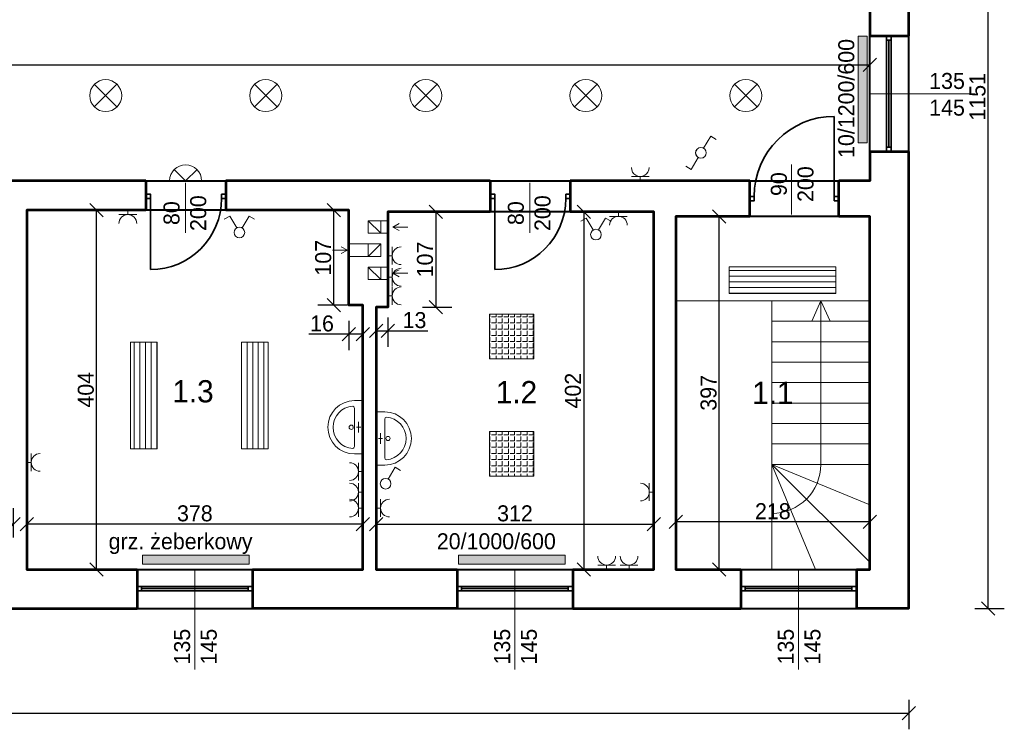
# Model space of a CAD drawing. Header units: millimetres. Extents: x 410204 to 467463, y -88400 to -47908.
# Tile 25 of 30: x 464253 to 465361, y -52865 to -52067. Entities that reach past the tile are written whole.
import ezdxf
from ezdxf.enums import TextEntityAlignment as Align

# ---------------------------------------------------------------- set-up
doc = ezdxf.new("R2010")
doc.units = ezdxf.units.MM
doc.linetypes.add('ACAD_ISO03W100', pattern=[30, 12, -18])
for name, color, linetype, lineweight in [('Apow', 1, 'Continuous', 40), ('drzwi', 53, 'Continuous', 35), ('gniazdo', 4, 'Continuous', 18), ('grzejnik', 20, 'Continuous', 18), ('komin', 213, 'Continuous', 18), ('okno', 211, 'Continuous', 35), ('opis', 47, 'Continuous', 18), ('opis powierzchnie', 10, 'Continuous', 18), ('oświetlenie', 40, 'Continuous', 18), ('przerywana', 120, 'ACAD_ISO03W100', 9), ('sanitariaty', 7, 'Continuous', 5), ('schody', 30, 'Continuous', 18), ('widok', 136, 'Continuous', 18), ('ściany', 21, 'Continuous', 53)]:
    doc.layers.add(name, color=color, linetype=linetype, lineweight=lineweight)
doc.layers.add('wymiary wewn', color=151, linetype='Continuous')
doc.layers.add('wymiary zewn', color=82, linetype='Continuous')
doc.dimstyles.new('1 100', dxfattribs={"dimtxt": 18, "dimasz": 15, "dimexe": 18, "dimexo": 0.0625, "dimgap": 3, "dimtad": 1, "dimdec": 0, "dimzin": 0, "dimdsep": 46, "dimtxsty": 'Standard', "dimblk": 'OBLIQUE', "dimcen": 0.09, "dimadec": 0, "dimazin": 0, "dimtfac": 1, "dimtdec": 0, "dimtofl": 0, "dimtmove": 0, "dimatfit": 3, "dimldrblk": 'OBLIQUE', "dimfxl": 15, "dimfxlon": 1, "dimtolj": 1, "dimtzin": 0, "dimarcsym": 0})

# ---------------------------------------------------------------- blocks, each defined once
blk = doc.blocks.new('_Oblique')
at = {"color": 0, "linetype": 'ByBlock', "lineweight": -2}
blk.add_line((-0.5, -0.5), (0.5, 0.5), dxfattribs=at)
blk = doc.blocks.new('*D15828')
at = {"layer": 'Defpoints', "color": 0}
for p in [(462031.2, -52052.6), (465209.2, -52052.6), (465209.2, -52118.3)]:
    blk.add_point(p, dxfattribs=at)
at = {"layer": 'wymiary wewn', "color": 0, "lineweight": -2}
for p, q in [((462031.2, -52103.3), (462031.2, -52136.3)), ((465209.2, -52103.3), (465209.2, -52136.3)), ((462031.2, -52118.3), (465209.2, -52118.3))]:
    blk.add_line(p, q, dxfattribs=at)
at = {"layer": 'wymiary wewn', "color": 0, "linetype": 'ByBlock', "lineweight": -2, "xscale": 15, "yscale": 15, "zscale": 15, "rotation": 180}
blk.add_blockref('_Oblique', (462031.2, -52118.3), dxfattribs=at)
at = {"layer": 'wymiary wewn', "color": 0, "linetype": 'ByBlock', "lineweight": -2, "xscale": 15, "yscale": 15, "zscale": 15}
blk.add_blockref('_Oblique', (465209.2, -52118.3), dxfattribs=at)
at = {"layer": 'wymiary wewn', "color": 0, "insert": (463620.2, -52106.3), "char_height": 18, "attachment_point": 5}
blk.add_mtext('\\A1;3178', dxfattribs=at)
blk = doc.blocks.new('*D15830')
at = {"layer": 'Defpoints', "color": 0}
for p in [(464991.2, -52632.3), (464991.2, -52685.6), (465209.2, -52685.6)]:
    blk.add_point(p, dxfattribs=at)
at = {"layer": 'wymiary wewn', "color": 0, "lineweight": -2}
for p, q in [((464991.2, -52647.3), (464991.2, -52614.3)), ((465209.2, -52647.3), (465209.2, -52614.3)), ((465209.2, -52632.3), (464991.2, -52632.3))]:
    blk.add_line(p, q, dxfattribs=at)
at = {"layer": 'wymiary wewn', "color": 0, "linetype": 'ByBlock', "lineweight": -2, "xscale": 15, "yscale": 15, "zscale": 15, "rotation": 180}
blk.add_blockref('_Oblique', (464991.2, -52632.3), dxfattribs=at)
at = {"layer": 'wymiary wewn', "color": 0, "linetype": 'ByBlock', "lineweight": -2, "xscale": 15, "yscale": 15, "zscale": 15}
blk.add_blockref('_Oblique', (465209.2, -52632.3), dxfattribs=at)
at = {"layer": 'wymiary wewn', "color": 0, "insert": (465100.2, -52620.3), "char_height": 18, "attachment_point": 5}
blk.add_mtext('\\A1;218', dxfattribs=at)
blk = doc.blocks.new('*D15831')
at = {"layer": 'Defpoints', "color": 0}
for p in [(465040, -52288.6), (465209.2, -52288.6), (465209.2, -52685.6)]:
    blk.add_point(p, dxfattribs=at)
at = {"layer": 'wymiary wewn', "color": 0, "lineweight": -2}
for p, q in [((465055, -52288.6), (465022, -52288.6)), ((465040, -52685.6), (465040, -52288.6)), ((465055, -52685.6), (465022, -52685.6))]:
    blk.add_line(p, q, dxfattribs=at)
at = {"layer": 'wymiary wewn', "color": 0, "linetype": 'ByBlock', "lineweight": -2, "xscale": 15, "yscale": 15, "zscale": 15}
for p, rotation in [((465040, -52288.6), 90), ((465040, -52685.6), 270)]:
    blk.add_blockref('_Oblique', p, dxfattribs=dict(at, rotation=rotation))
at = {"layer": 'wymiary wewn', "color": 0, "insert": (465028, -52487.1), "char_height": 18, "attachment_point": 5, "rotation": 90}
blk.add_mtext('\\A1;397', dxfattribs=at)
blk = doc.blocks.new('*U15825')
at = {"layer": 'schody'}
blk.add_line((-55, 0), (55, 0), dxfattribs=at)
blk = doc.blocks.new('*U15824')
at = {"layer": 'schody'}
for p in [(0, 184), (0, 161), (0, 138), (0, 115), (0, 92), (0, 69), (0, 46), (0, 23), (0, 0)]:
    blk.add_blockref('*U15825', p, dxfattribs=at)
blk = doc.blocks.new('d90')
at = {"layer": 'drzwi'}
blk.add_line((264632.9, -20573.3), (264632.9, -20663.3), dxfattribs=at)
for points in [[(264542.9, -20573.3), (264542.9, -20568.3), (264537.9, -20568.3), (264537.9, -20573.3)], [(264637.9, -20573.3), (264637.9, -20568.3), (264632.9, -20568.3), (264632.9, -20573.3)]]:
    blk.add_lwpolyline(points, close=True, dxfattribs=at)
blk.add_arc((264632.9, -20573.3), 90, 180, 270, dxfattribs=at)
blk = doc.blocks.new('łącznik')
at = {"layer": 'gniazdo'}
for p, q in [((135306.8, -38673), (135314.7, -38659.6)), ((135314.7, -38659.6), (135320.7, -38663.2))]:
    blk.add_line(p, q, dxfattribs=at)
blk.add_circle((135303.8, -38678.2), 6, dxfattribs=at)
blk = doc.blocks.new('lampa')
at = {"layer": 'oświetlenie'}
for p, q in [((135722.5, -38772.7), (135748, -38798.2)), ((135722.5, -38798.2), (135748, -38772.7))]:
    blk.add_line(p, q, dxfattribs=at)
blk.add_circle((135735.3, -38785.4), 18, dxfattribs=at)
blk = doc.blocks.new('*U15827')
at = {"layer": 'oświetlenie', "xscale": -1, "rotation": 179.9999999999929}
blk.add_blockref('lampa', (-135735.3, -38785.4), dxfattribs=at)
blk = doc.blocks.new('*U15826')
at = {"layer": 'przerywana'}
for p in [(-720, 0), (-540, 0), (-360, 0), (-180, 0), (0, 0)]:
    blk.add_blockref('*U15827', p, dxfattribs=at)
blk = doc.blocks.new('świetlówka')
at = {"layer": 'oświetlenie', "transparency": 33554687}
h = blk.add_hatch(dxfattribs=at)
h.set_pattern_fill('ANSI31', color=256, scale=2, angle=45)
h.paths.add_polyline_path([(135304.3, -38767.8), (135304.3, -38887.8), (135334.3, -38887.8), (135334.3, -38767.8)])
at = {"layer": 'oświetlenie'}
blk.add_lwpolyline([(135304.3, -38767.8), (135334.3, -38767.8), (135334.3, -38887.8), (135304.3, -38887.8)], close=True, dxfattribs=at)
blk = doc.blocks.new('*D15834')
at = {"layer": 'Defpoints', "color": 0}
for p in [(464966.2, -52634.7), (464654.2, -52685.6), (464966.2, -52685.6)]:
    blk.add_point(p, dxfattribs=at)
at = {"layer": 'wymiary wewn', "color": 0, "lineweight": -2}
for p, q in [((464654.2, -52649.7), (464654.2, -52616.7)), ((464966.2, -52649.7), (464966.2, -52616.7)), ((464654.2, -52634.7), (464966.2, -52634.7))]:
    blk.add_line(p, q, dxfattribs=at)
at = {"layer": 'wymiary wewn', "color": 0, "linetype": 'ByBlock', "lineweight": -2, "xscale": 15, "yscale": 15, "zscale": 15, "rotation": 180}
blk.add_blockref('_Oblique', (464654.2, -52634.7), dxfattribs=at)
at = {"layer": 'wymiary wewn', "color": 0, "linetype": 'ByBlock', "lineweight": -2, "xscale": 15, "yscale": 15, "zscale": 15}
blk.add_blockref('_Oblique', (464966.2, -52634.7), dxfattribs=at)
at = {"layer": 'wymiary wewn', "color": 0, "insert": (464810.2, -52622.7), "char_height": 18, "attachment_point": 5}
blk.add_mtext('\\A1;312', dxfattribs=at)
blk = doc.blocks.new('*D15835')
at = {"layer": 'Defpoints', "color": 0}
for p in [(464261.2, -52634.7), (464261.2, -52685.6), (464639.2, -52685.6)]:
    blk.add_point(p, dxfattribs=at)
at = {"layer": 'wymiary wewn', "color": 0, "lineweight": -2}
for p, q in [((464261.2, -52649.7), (464261.2, -52616.7)), ((464639.2, -52649.7), (464639.2, -52616.7)), ((464639.2, -52634.7), (464261.2, -52634.7))]:
    blk.add_line(p, q, dxfattribs=at)
at = {"layer": 'wymiary wewn', "color": 0, "linetype": 'ByBlock', "lineweight": -2, "xscale": 15, "yscale": 15, "zscale": 15, "rotation": 180}
blk.add_blockref('_Oblique', (464261.2, -52634.7), dxfattribs=at)
at = {"layer": 'wymiary wewn', "color": 0, "linetype": 'ByBlock', "lineweight": -2, "xscale": 15, "yscale": 15, "zscale": 15}
blk.add_blockref('_Oblique', (464639.2, -52634.7), dxfattribs=at)
at = {"layer": 'wymiary wewn', "color": 0, "insert": (464450.2, -52622.7), "char_height": 18, "attachment_point": 5}
blk.add_mtext('\\A1;378', dxfattribs=at)
blk = doc.blocks.new('*D15836')
at = {"layer": 'Defpoints', "color": 0}
for p in [(464667.2, -52283.6), (464667.2, -52390.6), (464721.1, -52390.6)]:
    blk.add_point(p, dxfattribs=at)
at = {"layer": 'wymiary wewn', "color": 0, "lineweight": -2}
for p, q in [((464706.1, -52283.6), (464739.1, -52283.6)), ((464721.1, -52283.6), (464721.1, -52390.6)), ((464706.1, -52390.6), (464739.1, -52390.6))]:
    blk.add_line(p, q, dxfattribs=at)
at = {"layer": 'wymiary wewn', "color": 0, "linetype": 'ByBlock', "lineweight": -2, "xscale": 15, "yscale": 15, "zscale": 15}
for p, rotation in [((464721.1, -52283.6), 90), ((464721.1, -52390.6), 270)]:
    blk.add_blockref('_Oblique', p, dxfattribs=dict(at, rotation=rotation))
at = {"layer": 'wymiary wewn', "color": 0, "insert": (464709.1, -52337.1), "char_height": 18, "attachment_point": 5, "rotation": 90}
blk.add_mtext('\\A1;107', dxfattribs=at)
blk = doc.blocks.new('*D15837')
at = {"layer": 'Defpoints', "color": 0}
for p in [(464654.2, -52390.6), (464667.2, -52390.6), (464667.2, -52417.4)]:
    blk.add_point(p, dxfattribs=at)
at = {"layer": 'wymiary wewn', "color": 0, "lineweight": -2}
for p, q in [((464654.2, -52402.4), (464654.2, -52435.4)), ((464667.2, -52402.4), (464667.2, -52435.4)), ((464654.2, -52417.4), (464667.2, -52417.4)), ((464667.2, -52417.4), (464712.2, -52417.4))]:
    blk.add_line(p, q, dxfattribs=at)
at = {"layer": 'wymiary wewn', "color": 0, "linetype": 'ByBlock', "lineweight": -2, "xscale": 15, "yscale": 15, "zscale": 15, "rotation": 180}
blk.add_blockref('_Oblique', (464654.2, -52417.4), dxfattribs=at)
at = {"layer": 'wymiary wewn', "color": 0, "linetype": 'ByBlock', "lineweight": -2, "xscale": 15, "yscale": 15, "zscale": 15}
blk.add_blockref('_Oblique', (464667.2, -52417.4), dxfattribs=at)
at = {"layer": 'wymiary wewn', "color": 0, "insert": (464697.2, -52405.4), "char_height": 18, "attachment_point": 5}
blk.add_mtext('\\A1;13', dxfattribs=at)
blk = doc.blocks.new('*D15838')
at = {"layer": 'Defpoints', "color": 0}
for p in [(464966.2, -52283.6), (464887.5, -52685.6), (464966.2, -52685.6)]:
    blk.add_point(p, dxfattribs=at)
at = {"layer": 'wymiary wewn', "color": 0, "lineweight": -2}
for p, q in [((464902.5, -52283.6), (464869.5, -52283.6)), ((464887.5, -52283.6), (464887.5, -52685.6)), ((464902.5, -52685.6), (464869.5, -52685.6))]:
    blk.add_line(p, q, dxfattribs=at)
at = {"layer": 'wymiary wewn', "color": 0, "linetype": 'ByBlock', "lineweight": -2, "xscale": 15, "yscale": 15, "zscale": 15}
for p, rotation in [((464887.5, -52283.6), 90), ((464887.5, -52685.6), 270)]:
    blk.add_blockref('_Oblique', p, dxfattribs=dict(at, rotation=rotation))
at = {"layer": 'wymiary wewn', "color": 0, "insert": (464875.5, -52484.6), "char_height": 18, "attachment_point": 5, "rotation": 90}
blk.add_mtext('\\A1;402', dxfattribs=at)
blk = doc.blocks.new('*D15839')
at = {"layer": 'Defpoints', "color": 0}
for p in [(464261.2, -52281.6), (464339.6, -52281.6), (464261.2, -52685.6)]:
    blk.add_point(p, dxfattribs=at)
at = {"layer": 'wymiary wewn', "color": 0, "lineweight": -2}
for p, q in [((464324.6, -52281.6), (464357.6, -52281.6)), ((464339.6, -52685.6), (464339.6, -52281.6)), ((464324.6, -52685.6), (464357.6, -52685.6))]:
    blk.add_line(p, q, dxfattribs=at)
at = {"layer": 'wymiary wewn', "color": 0, "linetype": 'ByBlock', "lineweight": -2, "xscale": 15, "yscale": 15, "zscale": 15}
for p, rotation in [((464339.6, -52281.6), 90), ((464339.6, -52685.6), 270)]:
    blk.add_blockref('_Oblique', p, dxfattribs=dict(at, rotation=rotation))
at = {"layer": 'wymiary wewn', "color": 0, "insert": (464327.6, -52483.6), "char_height": 18, "attachment_point": 5, "rotation": 90}
blk.add_mtext('\\A1;404', dxfattribs=at)
blk = doc.blocks.new('*D15840')
at = {"layer": 'Defpoints', "color": 0}
for p in [(464606.6, -52281.6), (464623.2, -52281.6), (464623.2, -52388.6)]:
    blk.add_point(p, dxfattribs=at)
at = {"layer": 'wymiary wewn', "color": 0, "lineweight": -2}
for p, q in [((464621.6, -52281.6), (464588.6, -52281.6)), ((464606.6, -52388.6), (464606.6, -52281.6)), ((464621.6, -52388.6), (464588.6, -52388.6))]:
    blk.add_line(p, q, dxfattribs=at)
at = {"layer": 'wymiary wewn', "color": 0, "linetype": 'ByBlock', "lineweight": -2, "xscale": 15, "yscale": 15, "zscale": 15}
for p, rotation in [((464606.6, -52281.6), 90), ((464606.6, -52388.6), 270)]:
    blk.add_blockref('_Oblique', p, dxfattribs=dict(at, rotation=rotation))
at = {"layer": 'wymiary wewn', "color": 0, "insert": (464594.6, -52335.1), "char_height": 18, "attachment_point": 5, "rotation": 90}
blk.add_mtext('\\A1;107', dxfattribs=at)
blk = doc.blocks.new('*D15841')
at = {"layer": 'Defpoints', "color": 0}
for p in [(464623.2, -52388.6), (464639.2, -52388.6), (464623.2, -52421.1)]:
    blk.add_point(p, dxfattribs=at)
at = {"layer": 'wymiary wewn', "color": 0, "lineweight": -2}
for p, q in [((464623.2, -52406.1), (464623.2, -52439.1)), ((464639.2, -52406.1), (464639.2, -52439.1)), ((464623.2, -52421.1), (464578.2, -52421.1)), ((464639.2, -52421.1), (464623.2, -52421.1))]:
    blk.add_line(p, q, dxfattribs=at)
at = {"layer": 'wymiary wewn', "color": 0, "linetype": 'ByBlock', "lineweight": -2, "xscale": 15, "yscale": 15, "zscale": 15, "rotation": 180}
blk.add_blockref('_Oblique', (464623.2, -52421.1), dxfattribs=at)
at = {"layer": 'wymiary wewn', "color": 0, "linetype": 'ByBlock', "lineweight": -2, "xscale": 15, "yscale": 15, "zscale": 15}
blk.add_blockref('_Oblique', (464639.2, -52421.1), dxfattribs=at)
at = {"layer": 'wymiary wewn', "color": 0, "insert": (464593.2, -52409.1), "char_height": 18, "attachment_point": 5}
blk.add_mtext('\\A1;16', dxfattribs=at)
blk = doc.blocks.new('d80')
at = {"layer": 'drzwi'}
blk.add_line((4992.3, 681), (5072.3, 681), dxfattribs=at)
for points in [[(4987.3, 686), (4992.3, 686), (4992.3, 681), (4987.3, 681)], [(4987.3, 601), (4992.3, 601), (4992.3, 596), (4987.3, 596)]]:
    blk.add_lwpolyline(points, close=True, dxfattribs=at)
blk.add_arc((4992.3, 681), 80, 270, 0, dxfattribs=at)
blk = doc.blocks.new('świetlówka2')
at = {"layer": 'oświetlenie', "transparency": 33554687}
h = blk.add_hatch(dxfattribs=at)
h.set_pattern_fill('ANGLE', color=256)
h.set_pattern_definition([(3e-13, (0, 0), (-4e-14, 6.985), [5.08, -1.905]), (90, (0, 0), (-6.985, -4e-14), [5.08, -1.905])])
h.paths.add_polyline_path([(134994.3, -38817.8), (134994.3, -38767.8), (134944.3, -38767.8), (134944.3, -38817.8)])
at = {"layer": 'oświetlenie'}
blk.add_lwpolyline([(134944.3, -38767.8), (134994.3, -38767.8), (134994.3, -38817.8), (134944.3, -38817.8)], close=True, dxfattribs=at)
blk = doc.blocks.new('gniazdo')
at = {"layer": 'gniazdo'}
for p, q in [((135889.3, -37717.9), (135889.3, -37737.9)), ((135894.3, -37727.9), (135889.3, -37727.9))]:
    blk.add_line(p, q, dxfattribs=at)
blk.add_arc((135879.3, -37727.9), 10, 270, 90, dxfattribs=at)
blk = doc.blocks.new('um2')
at = {"layer": 'sanitariaty'}
for p, q in [((61449.7, 27009), (61459.2, 27009)), ((61449.7, 26949), (61449.7, 27009)), ((61459.3, 26957.4), (61459.3, 27000.6)), ((61456.9, 26979), (61452.1, 26979)), ((61454.5, 26973), (61454.5, 26985)), ((61449.7, 26949), (61459.2, 26949))]:
    blk.add_line(p, q, dxfattribs=at)
blk.add_circle((61462.9, 26979), 2.4, dxfattribs=at)
for centre, radius, start, end in [((61459.2, 26979), 30, 270, 90), ((61461.7, 27000.6), 2.4, 103.8308, 180), ((61459.3, 26979), 24, 274.3641, 85.6359), ((61461.7, 26957.4), 2.4, 180, 256.1692)]:
    blk.add_arc(centre, radius, start, end, dxfattribs=at)
blk = doc.blocks.new('łącznik x2')
at = {"layer": 'gniazdo'}
for p, q in [((134889.1, -38634.3), (134883, -38637.9)), ((134897, -38647.7), (134889.1, -38634.3)), ((134903, -38647.7), (134910.9, -38634.3)), ((134910.9, -38634.3), (134917, -38637.9))]:
    blk.add_line(p, q, dxfattribs=at)
blk.add_circle((134900, -38652.9), 6, dxfattribs=at)
blk.add_circle((134900, -38652.9), 6, dxfattribs=at)
blk = doc.blocks.new('kinkiet')
at = {"layer": 'oświetlenie'}
for q in [(134451, -38163.1), (134451, -38188.6)]:
    blk.add_line((134438.3, -38175.8), q, dxfattribs=at)
blk.add_arc((134438.3, -38175.8), 18, 270, 90, dxfattribs=at)
blk = doc.blocks.new('*D15842')
at = {"layer": 'Defpoints', "color": 0}
for p in [(463790.2, -52634.7), (463790.2, -52685.6), (464246.2, -52685.6)]:
    blk.add_point(p, dxfattribs=at)
at = {"layer": 'wymiary wewn', "color": 0, "lineweight": -2}
for p, q in [((463790.2, -52649.7), (463790.2, -52616.7)), ((464246.2, -52649.7), (464246.2, -52616.7)), ((464246.2, -52634.7), (463790.2, -52634.7))]:
    blk.add_line(p, q, dxfattribs=at)
at = {"layer": 'wymiary wewn', "color": 0, "linetype": 'ByBlock', "lineweight": -2, "xscale": 15, "yscale": 15, "zscale": 15, "rotation": 180}
blk.add_blockref('_Oblique', (463790.2, -52634.7), dxfattribs=at)
at = {"layer": 'wymiary wewn', "color": 0, "linetype": 'ByBlock', "lineweight": -2, "xscale": 15, "yscale": 15, "zscale": 15}
blk.add_blockref('_Oblique', (464246.2, -52634.7), dxfattribs=at)
at = {"layer": 'wymiary wewn', "color": 0, "insert": (464018.2, -52622.7), "char_height": 18, "attachment_point": 5}
blk.add_mtext('\\A1;456', dxfattribs=at)
blk = doc.blocks.new('*D15948')
at = {"layer": 'Defpoints', "color": 0}
for p in [(461256.2, -52729.6), (465253.2, -52729.6), (465253.2, -52847.5)]:
    blk.add_point(p, dxfattribs=at)
at = {"layer": 'wymiary zewn', "color": 0, "lineweight": -2}
for p, q in [((461256.2, -52832.5), (461256.2, -52865.5)), ((465253.2, -52832.5), (465253.2, -52865.5)), ((461256.2, -52847.5), (465253.2, -52847.5))]:
    blk.add_line(p, q, dxfattribs=at)
at = {"layer": 'wymiary zewn', "color": 0, "linetype": 'ByBlock', "lineweight": -2, "xscale": 15, "yscale": 15, "zscale": 15, "rotation": 180}
blk.add_blockref('_Oblique', (461256.2, -52847.5), dxfattribs=at)
at = {"layer": 'wymiary zewn', "color": 0, "linetype": 'ByBlock', "lineweight": -2, "xscale": 15, "yscale": 15, "zscale": 15}
blk.add_blockref('_Oblique', (465253.2, -52847.5), dxfattribs=at)
at = {"layer": 'wymiary zewn', "color": 0, "insert": (463254.7, -52835.5), "char_height": 18, "attachment_point": 5}
blk.add_mtext('\\A1;3997', dxfattribs=at)
blk = doc.blocks.new('*D15949')
at = {"layer": 'Defpoints', "color": 0}
for p in [(465253.2, -51578.6), (465342.5, -51578.6), (465253.2, -52729.6)]:
    blk.add_point(p, dxfattribs=at)
at = {"layer": 'wymiary zewn', "color": 0, "lineweight": -2}
for p, q in [((465327.5, -51578.6), (465360.5, -51578.6)), ((465342.5, -52729.6), (465342.5, -51578.6)), ((465327.5, -52729.6), (465360.5, -52729.6))]:
    blk.add_line(p, q, dxfattribs=at)
at = {"layer": 'wymiary zewn', "color": 0, "linetype": 'ByBlock', "lineweight": -2, "xscale": 15, "yscale": 15, "zscale": 15}
for p, rotation in [((465342.5, -51578.6), 90), ((465342.5, -52729.6), 270)]:
    blk.add_blockref('_Oblique', p, dxfattribs=dict(at, rotation=rotation))
at = {"layer": 'wymiary zewn', "color": 0, "insert": (465330.5, -52154.1), "char_height": 18, "attachment_point": 5, "rotation": 90}
blk.add_mtext('\\A1;1151', dxfattribs=at)

msp = doc.modelspace()

# ---------------------------------------------------------------- hatches: boundary and pattern name
at = {"layer": 'grzejnik', "transparency": 33554687}
h = msp.add_hatch(color=256, dxfattribs=at)
h.dxf.hatch_style = 1
h.paths.add_polyline_path([(465196.2, -52086), (465196.2, -52206), (465206.2, -52206), (465206.2, -52086)])
h = msp.add_hatch(color=256, dxfattribs=at)
h.dxf.hatch_style = 1
h.paths.add_polyline_path([(464511.3, -52669.8), (464391.3, -52669.8), (464391.3, -52679.8), (464511.3, -52679.8)])
h = msp.add_hatch(color=256, dxfattribs=at)
h.dxf.hatch_style = 1
h.paths.add_polyline_path([(464866.8, -52669.8), (464746.8, -52669.8), (464746.8, -52679.8), (464866.8, -52679.8)])

# ---------------------------------------------------------------- linework, layer by layer
at = {"layer": 'Apow'}
for points in [[(465253.2, -51578.6), (464180.2, -51578.6), (464180.2, -51578.6), (463887.2, -51578.6), (463887.2, -51578.6), (462626.2, -51578.6), (462626.2, -51269.6), (462325.2, -51269.6), (462325.2, -51578.6), (461256.2, -51578.6), (461256.2, -52729.6), (465253.2, -52729.6)], [(462031.2, -52052.6), (462031.2, -52248.6), (465209.2, -52248.6), (465209.2, -52052.6)], [(464623.2, -52388.6), (464623.2, -52281.6), (464261.2, -52281.6), (464261.2, -52685.6), (464639.2, -52685.6), (464639.2, -52388.6)], [(464966.2, -52685.6), (464966.2, -52283.6), (464667.2, -52283.6), (464667.2, -52390.6), (464654.2, -52390.6), (464654.2, -52685.6)], [(465209.2, -52685.6), (465209.2, -52288.6), (464991.2, -52288.6), (464991.2, -52685.6), (465064.2, -52685.6), (465129.2, -52685.6), (465194.2, -52685.6)]]:
    msp.add_lwpolyline(points, close=True, dxfattribs=at)
at = {"layer": 'grzejnik'}
for points in [[(465196.2, -52086), (465206.2, -52086), (465206.2, -52206), (465196.2, -52206)], [(464511.3, -52669.8), (464511.3, -52679.8), (464391.3, -52679.8), (464391.3, -52669.8)], [(464866.8, -52669.8), (464866.8, -52679.8), (464746.8, -52679.8), (464746.8, -52669.8)]]:
    msp.add_lwpolyline(points, close=True, dxfattribs=at)
at = {"layer": 'komin'}
for p, q in [((464645.2, -52293.6), (464659.2, -52307.6)), ((464655.2, -52293.6), (464667.2, -52293.6)), ((464679.9, -52296.7), (464672.8, -52300.6)), ((464655.2, -52307.6), (464667.2, -52307.6)), ((464672.8, -52300.6), (464689.6, -52300.6)), ((464679.9, -52304.5), (464672.8, -52300.6)), ((464649.2, -52319.6), (464623.2, -52319.6)), ((464659.2, -52319.6), (464645.2, -52333.6)), ((464621.7, -52326.6), (464604.9, -52326.6)), ((464614.7, -52322.7), (464621.7, -52326.6)), ((464614.7, -52330.5), (464621.7, -52326.6)), ((464649.2, -52333.6), (464623.2, -52333.6)), ((464645.2, -52345.6), (464659.2, -52359.6)), ((464655.2, -52345.6), (464667.2, -52345.6)), ((464679.9, -52348.7), (464672.8, -52352.6)), ((464672.8, -52352.6), (464689.6, -52352.6)), ((464679.9, -52356.5), (464672.8, -52352.6)), ((464655.2, -52359.6), (464667.2, -52359.6))]:
    msp.add_line(p, q, dxfattribs=at)
for points in [[(464645.2, -52293.6), (464645.2, -52307.6), (464659.2, -52307.6), (464659.2, -52293.6)], [(464659.2, -52319.6), (464659.2, -52333.6), (464645.2, -52333.6), (464645.2, -52319.6)], [(464645.2, -52345.6), (464645.2, -52359.6), (464659.2, -52359.6), (464659.2, -52345.6)]]:
    msp.add_lwpolyline(points, close=True, dxfattribs=at)
at = {"layer": 'okno'}
for p, q in [((465228.2, -52210.6), (465228.2, -52090.6)), ((465230.7, -52210.6), (465230.7, -52090.6)), ((465233.2, -52210.6), (465233.2, -52090.6)), ((464510.2, -52704.7), (464390.2, -52704.7)), ((464510.2, -52707.2), (464390.2, -52707.2)), ((464870.2, -52704.7), (464750.2, -52704.7)), ((464870.2, -52707.2), (464750.2, -52707.2)), ((465189.2, -52704.7), (465069.2, -52704.7)), ((465189.2, -52707.2), (465069.2, -52707.2)), ((464510.2, -52709.7), (464390.2, -52709.7)), ((464870.2, -52709.7), (464750.2, -52709.7)), ((465189.2, -52709.7), (465069.2, -52709.7))]:
    msp.add_line(p, q, dxfattribs=at)
for points in [[(465228.2, -52085.6), (465228.2, -52090.6), (465233.2, -52090.6), (465233.2, -52085.6)], [(465228.2, -52210.6), (465228.2, -52215.6), (465233.2, -52215.6), (465233.2, -52210.6)], [(464385.2, -52704.7), (464390.2, -52704.7), (464390.2, -52709.7), (464385.2, -52709.7)], [(464510.2, -52704.7), (464515.2, -52704.7), (464515.2, -52709.7), (464510.2, -52709.7)], [(464745.2, -52704.7), (464750.2, -52704.7), (464750.2, -52709.7), (464745.2, -52709.7)], [(464870.2, -52704.7), (464875.2, -52704.7), (464875.2, -52709.7), (464870.2, -52709.7)], [(465064.2, -52704.7), (465069.2, -52704.7), (465069.2, -52709.7), (465064.2, -52709.7)], [(465189.2, -52704.7), (465194.2, -52704.7), (465194.2, -52709.7), (465189.2, -52709.7)]]:
    msp.add_lwpolyline(points, close=True, dxfattribs=at)
at = {"layer": 'opis'}
for p, q in [((465209.2, -52150.6), (465321.6, -52150.6)), ((465121.2, -52286.4), (465121.2, -52230.2)), ((464439.8, -52250.8), (464439.8, -52307)), ((464827, -52250.8), (464827, -52307)), ((464450.2, -52685.6), (464450.2, -52798.1)), ((464810.2, -52685.6), (464810.2, -52798.1)), ((465129.2, -52685.6), (465129.2, -52798.1))]:
    msp.add_line(p, q, dxfattribs=at)
at = {"layer": 'schody'}
for p, q in [((464991.2, -52383.6), (465209.2, -52383.6)), ((465099.2, -52383.6), (465099.2, -52567.6)), ((465143.9, -52406.6), (465154.2, -52383.6)), ((465154.2, -52567.6), (465154.2, -52383.6)), ((465164.5, -52406.6), (465154.2, -52383.6)), ((465099.2, -52685.6), (465099.2, -52567.6)), ((465148.1, -52685.6), (465099.2, -52567.6)), ((465209.2, -52677.6), (465099.2, -52567.6)), ((465209.2, -52613.2), (465099.2, -52567.6)), ((465209.2, -52567.6), (465099.2, -52567.6))]:
    msp.add_line(p, q, dxfattribs=at)
msp.add_arc((465099.2, -52567.6), 55, 270, 0, dxfattribs=at)
at = {"layer": 'widok'}
for p, q in [((465209.2, -52215.6), (465209.2, -52085.6)), ((465253.2, -52085.6), (465253.2, -52215.6)), ((464515.2, -52685.6), (464385.2, -52685.6)), ((464875.2, -52685.6), (464745.2, -52685.6)), ((465194.2, -52685.6), (465064.2, -52685.6)), ((464385.2, -52729.6), (464515.2, -52729.6)), ((464745.2, -52729.6), (464875.2, -52729.6)), ((465064.2, -52729.6), (465194.2, -52729.6))]:
    msp.add_line(p, q, dxfattribs=at)
at = {"layer": 'ściany'}
for p, q in [((465253.2, -52085.6), (465253.2, -51850.1)), ((465209.2, -52052.6), (465209.2, -52085.6)), ((465209.2, -52085.6), (465253.2, -52085.6)), ((465209.2, -52215.6), (465253.2, -52215.6)), ((465253.2, -52729.6), (465253.2, -52215.6)), ((464395.2, -52248.6), (464067.8, -52248.6)), ((464395.2, -52248.6), (464395.2, -52281.6)), ((464485.2, -52248.6), (464485.2, -52281.6)), ((464782.4, -52248.6), (464782.4, -52283.6)), ((464872.4, -52248.6), (464872.4, -52283.6)), ((465074.4, -52248.6), (464872.4, -52248.6)), ((465074.4, -52288.6), (465074.4, -52248.6)), ((465174.4, -52288.6), (465174.4, -52248.6)), ((464385.2, -52685.6), (464385.2, -52729.6)), ((464515.2, -52685.6), (464515.2, -52729.6)), ((464745.2, -52685.6), (464745.2, -52729.6)), ((464875.2, -52685.6), (464875.2, -52729.6)), ((465064.2, -52685.6), (465064.2, -52729.6)), ((465194.2, -52685.6), (465194.2, -52729.6)), ((464083.2, -52729.6), (464385.2, -52729.6)), ((464745.2, -52729.6), (464515.2, -52729.6)), ((464875.2, -52729.6), (465064.2, -52729.6)), ((465253.2, -52729.6), (465194.2, -52729.6))]:
    msp.add_line(p, q, dxfattribs=at)
for points in [[(465209.2, -52215.6), (465209.2, -52248.6), (465174.4, -52248.6)], [(464782.4, -52248.6), (464485.2, -52248.6)], [(464395.2, -52281.6), (464261.2, -52281.6), (464261.2, -52685.6), (464385.2, -52685.6)], [(464515.2, -52685.6), (464639.2, -52685.6), (464639.2, -52388.6), (464623.2, -52388.6), (464623.2, -52281.6), (464485.2, -52281.6)], [(464782.4, -52283.6), (464667.2, -52283.6), (464667.2, -52390.6), (464654.2, -52390.6), (464654.2, -52685.6), (464745.2, -52685.6)], [(464875.2, -52685.6), (464966.2, -52685.6), (464966.2, -52283.6), (464872.4, -52283.6)], [(465074.4, -52288.6), (464991.2, -52288.6), (464991.2, -52685.6), (465064.2, -52685.6)], [(465194.2, -52685.6), (465209.2, -52685.6), (465209.2, -52288.6), (465174.4, -52288.6)]]:
    msp.add_lwpolyline(points, dxfattribs=at)

# ---------------------------------------------------------------- block references
at = {"layer": 'gniazdo'}
for name, p in [('łącznik', (329715.6, -13538.9)), ('łącznik x2', (329600.3, -13653.9)), ('łącznik x2', (330001.3, -13656.2)), ('gniazdo', (328744.9, -14847.7)), ('łącznik', (329360.9, -13911.1)), ('gniazdo', (328744.9, -14870.8)), ('gniazdo', (329071.9, -14870.8)), ('gniazdo', (328744.9, -14888.8))]:
    msp.add_blockref(name, p, dxfattribs=at)
for name, p, rotation in [('łącznik', (600323.1, -90895.3), 180), ('gniazdo', (426646.9, -188175.9), 90.00000000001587), ('gniazdo', (427198.6, -188177.9), 90.00000000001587)]:
    msp.add_blockref(name, p, dxfattribs=dict(at, rotation=rotation))
at = {"layer": 'gniazdo', "xscale": -1}
for p, rotation in [((427223.2, 83645.6), 89.99999999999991), ((600561.4, -14605), 359.9999999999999), ((600561.4, -14629.1), 359.9999999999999), ((600561.4, -14650.1), 359.9999999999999), ((427185.4, 83208.6), 89.99999999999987), ((427210.6, 83208.6), 89.99999999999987)]:
    msp.add_blockref('gniazdo', p, dxfattribs=dict(at, rotation=rotation))
for p in [(600155.4, -14837.4), (600548.4, -14888.8)]:
    msp.add_blockref('gniazdo', p, dxfattribs=at)
at = {"layer": 'oświetlenie'}
for name, p, rotation in [('kinkiet', (426264, -186686.9), 90.00000000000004), ('świetlówka', (599712, -91317.9), 180), ('świetlówka', (599837.1, -91317.9), 180)]:
    msp.add_blockref(name, p, dxfattribs=dict(at, rotation=rotation))
at = {"layer": 'oświetlenie', "xscale": -1, "rotation": 270}
msp.add_blockref('świetlówka', (503939, -187679.6), dxfattribs=at)
at = {"layer": 'oświetlenie', "xscale": -1}
for p in [(599775.9, -13630.9), (599775.9, -13762.9)]:
    msp.add_blockref('świetlówka2', p, dxfattribs=at)
at = {"layer": 'przerywana'}
msp.add_blockref('*U15826', (465069.9, -52152.8), dxfattribs=at)
at = {"layer": 'przerywana', "xscale": -1}
for p, rotation in [((465081.2, -47276.2), 89.99999999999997), ((465468.4, -47276.2), 89.99999999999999)]:
    msp.add_blockref('d80', p, dxfattribs=dict(at, rotation=rotation))
at = {"layer": 'sanitariaty', "xscale": -1}
msp.add_blockref('um2', (526088.9, -79504.8), dxfattribs=at)
at = {"layer": 'sanitariaty'}
msp.add_blockref('um2', (403204.5, -79517.4), dxfattribs=at)
at = {"layer": 'schody'}
msp.add_blockref('*U15824', (465154.2, -52567.6), dxfattribs=at)
at = {"layer": 'ściany', "xscale": -1, "rotation": 180}
msp.add_blockref('d90', (200536.4, -72839.4), dxfattribs=at)

# ---------------------------------------------------------------- texts
at = {"layer": 'grzejnik', "insert": (465173.8, -52222.9), "char_height": 18, "width": 258.06, "attachment_point": 1, "rotation": 90}
msp.add_mtext('10/1200/600', dxfattribs=at)
at = {"layer": 'grzejnik', "char_height": 18, "width": 258.06, "attachment_point": 1}
for s, insert in [('grz. żeberkowy', (464353.2, -52645)), ('20/1000/600', (464722.3, -52645))]:
    msp.add_mtext(s, dxfattribs=dict(at, insert=insert))
at = {"layer": 'opis', "insert": (465316.2, -52127.3), "char_height": 18, "width": 54.869, "attachment_point": 3}
msp.add_mtext('135\\P145', dxfattribs=at)
at = {"layer": 'opis', "char_height": 18, "width": 54.869, "rotation": 90}
for s, insert, attachment_point in [('\\pxqc;90\\P200', (465097.9, -52224.9), 3), ('\\pxqc;80\\P200', (464463.2, -52312.4), 7), ('\\pxqc;80\\P200', (464850.4, -52312.4), 7), ('135\\P145', (464426.8, -52792.6), 1), ('135\\P145', (464786.8, -52792.6), 1), ('135\\P145', (465105.8, -52792.6), 1)]:
    msp.add_mtext(s, dxfattribs=dict(at, insert=insert, attachment_point=attachment_point))
at = {"layer": 'opis powierzchnie'}
for s, p in [('1.3', (464448.1, -52485.3)), ('1.2', (464811.9, -52486.3)), ('1.1', (465100.2, -52487.1))]:
    msp.add_text(s, height=25, dxfattribs=at).set_placement(p, align=Align.MIDDLE_CENTER)

# ---------------------------------------------------------------- dimensions: what is measured, and where the dimension line sits
at = {"layer": 'wymiary wewn'}
for base, p1, p2, picture, middle in [((465209.2, -52118.3), (462031.2, -52052.6), (465209.2, -52052.6), '*D15828', (463620.2, -52106.3)), ((464623.2, -52421.1), (464639.2, -52388.6), (464623.2, -52388.6), '*D15841', (464593.2, -52409.1)), ((464667.2, -52417.4), (464654.2, -52390.6), (464667.2, -52390.6), '*D15837', (464697.2, -52405.4)), ((464991.2, -52632.3), (465209.2, -52685.6), (464991.2, -52685.6), '*D15830', (465100.2, -52620.3)), ((464966.2, -52634.7), (464654.2, -52685.6), (464966.2, -52685.6), '*D15834', (464810.2, -52622.7))]:
    dim = msp.add_linear_dim(base=base, p1=p1, p2=p2, dimstyle='1 100', dxfattribs=at)
    dim.commit()
    dim.dimension.update_dxf_attribs({"geometry": picture, "text_midpoint": middle})
for base, p1, p2, picture, middle in [((464339.6, -52281.6), (464261.2, -52685.6), (464261.2, -52281.6), '*D15839', (464327.6, -52483.6)), ((464606.6, -52281.6), (464623.2, -52388.6), (464623.2, -52281.6), '*D15840', (464594.6, -52335.1)), ((464721.1, -52390.6), (464667.2, -52283.6), (464667.2, -52390.6), '*D15836', (464709.1, -52337.1)), ((464887.5, -52685.6), (464966.2, -52283.6), (464966.2, -52685.6), '*D15838', (464875.5, -52484.6)), ((465040, -52288.6), (465209.2, -52685.6), (465209.2, -52288.6), '*D15831', (465028, -52487.1))]:
    dim = msp.add_linear_dim(base=base, p1=p1, p2=p2, angle=90, dimstyle='1 100', dxfattribs=at)
    dim.commit()
    dim.dimension.update_dxf_attribs({"geometry": picture, "text_midpoint": middle})
for base, p1, p2, picture, middle in [((463790.2, -52634.7), (464246.2, -52685.6), (463790.2, -52685.6), '*D15842', (464018.2, -52622.7)), ((464261.2, -52634.7), (464639.2, -52685.6), (464261.2, -52685.6), '*D15835', (464450.2, -52622.7))]:
    dim = msp.add_linear_dim(base=base, p1=p1, p2=p2, dimstyle='1 100', override={"dimtmove": 1}, dxfattribs=at)
    dim.commit()
    dim.dimension.update_dxf_attribs({"geometry": picture, "text_midpoint": middle})
at = {"layer": 'wymiary zewn'}
dim = msp.add_linear_dim(base=(465342.5, -51578.6), p1=(465253.2, -52729.6), p2=(465253.2, -51578.6), angle=90, dimstyle='1 100', dxfattribs=at)
dim.commit()
dim.dimension.update_dxf_attribs({"geometry": '*D15949', "text_midpoint": (465330.5, -52154.1)})
dim = msp.add_linear_dim(base=(465253.2, -52847.5), p1=(461256.2, -52729.6), p2=(465253.2, -52729.6), dimstyle='1 100', dxfattribs=at)
dim.commit()
dim.dimension.update_dxf_attribs({"geometry": '*D15948', "text_midpoint": (463254.7, -52835.5)})

doc.saveas('drawing.dxf')
